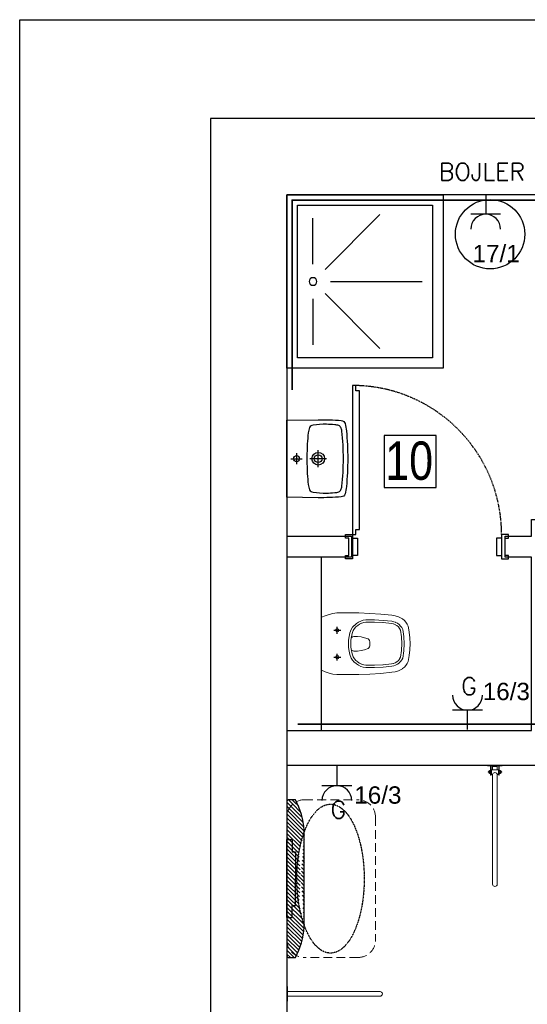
# Model space of a CAD drawing. Header units: millimetres. Extents: x -7934 to 14836, y -13910 to -10668.
# Tile 8 of 42: x -884 to -591, y -12982 to -12414. Entities that reach past the tile are written whole.
import ezdxf
from ezdxf.enums import TextEntityAlignment as Align

# ---------------------------------------------------------------- set-up
doc = ezdxf.new("R2010")
doc.units = ezdxf.units.MM
doc.linetypes.add('DASH', pattern=[0.75, 0.5, -0.25])
doc.linetypes.add('DASHED', pattern=[0.75, 0.5, -0.25])
doc.layers.add('A_Podkład', color=253, linetype='Continuous', transparency=0.4)
doc.layers.add('INSTAL', color=50, linetype='Continuous')
doc.layers.add('NIEBIESKA', color=4, linetype='Continuous')
doc.styles.add('Arial', font='arial.ttf', dxfattribs={"height": 25})
doc.styles.add('ROMANS wym', font='ROMANS.SHX', dxfattribs={"width": 0.75, "height": 25})

# ---------------------------------------------------------------- blocks, each defined once
blk = doc.blocks.new('podkład')
at = {"layer": 'A_Podkład'}
h = blk.add_hatch(dxfattribs=at)
h.set_pattern_fill('ANSI31', color=256, scale=0.5, angle=90, style=0)
h.set_pattern_definition([(135, (3682.3321, -1438.7964), (-1.122532, -1.122532), [])])
edge = h.paths.add_edge_path()
edge.add_line((44, -461), (44, -474))
edge.add_arc((54, -474), 10, 180, 243.3263)
edge.add_arc((3.61, -461.55), 50.64, 335.0234, 354.3456)
edge.add_line((54, -466.54), (54, -465.52))
edge.add_ellipse((69.1, -438.5), major_axis=(0, -42.95), ratio=0.452339, start_angle=591.0144, end_angle=668.9856, ccw=False)
edge.add_line((54, -411.48), (54, -410.46))
edge.add_arc((3.61, -415.45), 50.64, 5.6544, 24.9766)
edge.add_arc((54, -403), 10, 116.6737, 180)
edge.add_line((44, -403), (44, -416))
edge.add_line((44, -416), (47, -416))
edge.add_line((47, -416), (47, -423))
edge.add_line((47, -423), (49, -423))
edge.add_line((49, -423), (49, -438.5))
edge.add_line((49, -438.5), (49, -454))
edge.add_line((49, -454), (47, -454))
edge.add_line((47, -454), (47, -461))
edge.add_line((47, -461), (44, -461))
h.paths.add_polyline_path([(44, -474), (44, -483, 0.414214), (45, -484), (49, -484, 0.005829), (49.51, -482.94, -0.283567)])
h.paths.add_polyline_path([(44, -416), (44, -461), (47, -461), (47, -454), (49, -454), (49, -438.5), (49, -423), (47, -423), (47, -416)], flags=17)
edge = h.paths.add_edge_path(flags=17)
edge.add_ellipse((69.1, -438.5), major_axis=(0, -42.95), ratio=0.452339, start_angle=591.0144, end_angle=668.9856)
edge.add_line((54, -465.52), (54, -411.48))
h.paths.add_polyline_path([(45, -393, 0.414214), (44, -394), (44, -403, -0.283567), (49.51, -394.06, 0.005829), (49, -393)])
for p, q in [((44, -44), (134, -44)), ((44, -144), (44, -44)), ((134, -44), (134, -144)), ((50, -50), (128, -50)), ((50, -138), (50, -50)), ((128, -50), (128, -138)), ((66, -87), (97.63, -55.36)), ((59, -84), (59, -57.5)), ((69, -94), (122, -94)), ((66, -101), (97.63, -132.64)), ((59, -104), (59, -130.5)), ((128, -138), (50, -138)), ((134, -144), (44, -144)), ((100.01, -182.79), (100.01, -212.79)), ((130.01, -182.79), (100.01, -182.79)), ((130.01, -212.79), (130.01, -182.79)), ((49.5, -193.02), (49.5, -199.43)), ((62, -201.06), (62, -191.39)), ((46.29, -196.22), (52.71, -196.22)), ((66.84, -196.22), (57.17, -196.22)), ((100.01, -212.79), (130.01, -212.79)), ((64, -353), (64, -253))]:
    blk.add_line(p, q, dxfattribs=at)
at = {"layer": 'A_Podkład', "linetype": 'Continuous', "lineweight": 20}
for p, q in [((159.7, -373.35), (159.7, -373.02)), ((159.7, -373.02), (168.15, -373.02)), ((159.7, -373.35), (168.15, -373.35)), ((161.43, -378.85), (161.43, -373.35)), ((161.77, -378.85), (161.77, -373.35)), ((162.57, -373.84), (162.56, -375.64)), ((162.57, -373.84), (165.27, -373.84)), ((165.27, -373.84), (165.28, -375.64)), ((166.08, -378.85), (166.08, -373.35)), ((166.42, -378.85), (166.42, -373.35)), ((168.15, -373.35), (168.15, -373.02)), ((160.59, -376.31), (160.77, -376.31)), ((160.59, -377.66), (160.77, -377.66)), ((161.36, -376.18), (160.83, -376.18)), ((161.36, -376.59), (160.83, -376.59)), ((161.36, -377.39), (160.83, -377.39)), ((161.36, -377.79), (160.83, -377.79)), ((161.43, -377.87), (161.43, -376.1)), ((161.43, -376.39), (161.43, -377.59)), ((161.43, -378.85), (161.77, -378.85)), ((161.77, -375.72), (161.9, -375.72)), ((161.77, -378.25), (161.9, -378.25)), ((161.9, -375.64), (161.9, -378.34)), ((161.9, -375.64), (165.95, -375.64)), ((161.9, -378.34), (162.57, -378.34)), ((162.68, -377.95), (162.57, -378.34)), ((162.57, -378.34), (162.57, -441.68)), ((162.97, -377.62), (162.68, -377.95)), ((163.41, -377.4), (162.97, -377.62)), ((163.93, -377.33), (163.41, -377.4)), ((164.44, -377.4), (163.93, -377.33)), ((164.88, -377.62), (164.44, -377.4)), ((165.18, -377.95), (164.88, -377.62)), ((165.28, -378.34), (165.18, -377.95)), ((165.95, -378.34), (165.28, -378.34)), ((165.28, -378.34), (165.28, -441.68)), ((165.95, -375.64), (165.95, -378.34)), ((166.08, -375.72), (165.95, -375.72)), ((166.08, -378.25), (165.95, -378.25)), ((166.42, -378.85), (166.08, -378.85)), ((166.42, -377.87), (166.42, -376.1)), ((166.42, -376.39), (166.42, -377.59)), ((166.49, -376.18), (167.03, -376.18)), ((166.49, -376.59), (167.03, -376.59)), ((166.49, -377.39), (167.03, -377.39)), ((166.49, -377.79), (167.03, -377.79)), ((167.26, -376.31), (167.09, -376.31)), ((167.26, -377.66), (167.09, -377.66)), ((44.32, -500.77), (43.98, -500.77)), ((43.98, -500.77), (43.98, -509.22)), ((44.32, -500.77), (44.32, -509.22)), ((44.32, -503.64), (97.64, -503.64)), ((44.32, -509.22), (43.98, -509.22)), ((44.32, -506.35), (97.64, -506.35))]:
    blk.add_line(p, q, dxfattribs=at)
at = {"layer": 'A_Podkład'}
for points in [[(449, -1244), (904, -1244), (904, 0), (0, 0), (0, -1244), (252, -1244)], [(44, -353), (185, -353), (185, -253), (169.75, -253), (169.75, -241), (184, -241), (184, -241), (185, -241), (185, -231.25), (196, -231.25), (196, -250.62), (196, -353), (196, -353)], [(44, -353), (185, -353), (185, -253), (169.75, -253), (169.75, -241), (184, -241), (184, -241), (185, -241), (185, -231.25), (196, -231.25), (196, -250.62), (196, -353), (380, -353), (380, -264.25), (390, -264.25), (390, -359), (497, -359), (497, -369), (391, -369), (391, -369)], [(44, -241), (81.25, -241), (81.25, -253), (44, -253)], [(77.75, -252), (79.75, -252), (79.75, -242), (77.75, -242), (77.75, -240), (81.75, -240), (81.75, -242), (81.75, -254), (77.75, -254), (77.75, -252)], [(81.75, -242), (84.75, -242), (84.75, -252), (81.75, -252)], [(167.75, -242), (164.75, -242), (164.75, -252), (167.75, -252)], [(171.75, -252), (169.75, -252), (169.75, -242), (171.75, -242), (171.75, -240), (167.75, -240), (167.75, -242), (167.75, -254), (171.75, -254), (171.75, -252)], [(71.03, -295.22), (75.02, -295.22)], [(72.99, -297.25), (72.99, -293.27)], [(71.03, -310.73), (75.02, -310.73)], [(72.99, -312.73), (72.99, -308.75)], [(44, -373), (258, -373)], [(44, -373), (258, -373)], [(54, -466.54), (54, -410.46)], [(44, -416), (44, -461), (47, -461), (47, -454), (49, -454), (49, -438.5)], [(44, -461), (44, -416), (47, -416), (47, -423), (49, -423), (49, -438.5)]]:
    blk.add_lwpolyline(points, dxfattribs=at)
for points in [[(44, -1229), (860, -1229), (860, -44), (44, -44)], [(83.75, -240), (83.75, -237), (85.75, -237), (85.75, -157), (83.75, -157), (83.75, -154), (81.75, -154), (81.75, -240)]]:
    blk.add_lwpolyline(points, close=True, dxfattribs=at)
for points in [[(44, -196.22), (44, -174), (62, -173.72, -0.022418), (75.29, -174.18, -0.33438), (77.53, -175.96, -0.032866), (78.27, -180.17, -0.025259), (79.01, -196.22, -0.025259), (78.27, -212.28, -0.032866), (77.53, -216.49, -0.33438), (75.29, -218.27, -0.022418), (62, -218.72), (44, -218.45), (44, -196.22)], [(55.5, -196.22, 0.014903), (55.73, -204.83, 0.014241), (56.25, -211.12, 0.076583), (57.01, -214.22, 0.227108), (59.02, -215.55, 0.049924), (66.7, -216.05, 0.019997), (71.5, -215.81, 0.071818), (73.95, -215.29, 0.193992), (75.1, -214.14, 0.056141), (75.65, -212.16, 0.031566), (76.52, -196.22, 0.031566), (75.65, -180.28, 0.056141), (75.1, -178.31, 0.193992), (73.95, -177.16, 0.071818), (71.5, -176.64, 0.019997), (66.7, -176.4, 0.049924), (59.02, -176.9, 0.227108), (57.01, -178.23, 0.076583), (56.25, -181.33, 0.014241), (55.73, -187.62, 0.014903), (55.5, -196.22)], [(49, -393), (45, -393, 0.414214), (44, -394), (44, -483, 0.414214), (45, -484), (49, -484)]]:
    blk.add_lwpolyline(points, format="xyb", dxfattribs=at)
at = {"layer": 'A_Podkład', "lineweight": 15}
for points in [[(104.37, -286.54), (106.35, -286.87), (108.28, -287.43), (109.5, -287.95), (109.53, -287.96), (110.65, -288.63), (110.67, -288.65), (111.69, -289.49), (112.59, -290.46), (112.61, -290.49), (113.3, -291.6), (113.31, -291.63), (113.88, -292.83), (114.46, -296.15), (114.47, -296.24), (114.85, -299.57), (114.86, -299.66), (115.03, -302.97), (114.86, -306.32), (114.85, -306.41), (114.47, -309.76), (114.46, -309.85), (113.88, -313.17), (113.31, -314.35), (113.3, -314.37), (112.61, -315.46), (112.59, -315.49), (111.69, -316.51), (110.67, -317.35), (110.65, -317.37), (109.53, -318.04), (109.5, -318.05), (108.28, -318.57), (106.35, -319.1), (104.37, -319.46), (98.03, -320.11), (91.71, -320.52), (85.37, -320.77), (72.73, -320.77), (70.47, -320.44), (68.23, -319.93), (66.1, -319.21), (64, -318.31), (64, -287.69), (64.05, -287.69), (64, -287.69), (66.1, -286.79), (68.23, -286.07), (70.47, -285.51), (72.73, -285.17), (79.07, -285.17), (79.02, -285.17), (85.37, -285.2), (91.71, -285.46), (98.03, -285.89), (104.37, -286.54), (104.43, -286.54)], [(104.43, -290.05), (104.37, -290.05), (99.52, -289.5), (99.39, -289.49), (94.51, -289.18), (94.38, -289.18), (89.53, -289.23), (88.02, -289.44), (87.99, -289.44), (86.64, -289.91), (86.6, -289.93), (85.24, -290.57), (85.21, -290.58), (84.03, -291.35), (84, -291.37), (82.85, -292.37), (82.82, -292.4), (81.86, -293.46), (81.84, -293.48), (81.05, -294.75), (80.31, -296.73), (79.84, -298.79), (79.54, -300.87), (79.51, -302.97), (79.54, -305.11), (79.84, -307.21), (80.31, -309.27), (81.05, -311.25), (81.84, -312.47), (81.86, -312.49), (82.82, -313.6), (82.85, -313.63), (84, -314.61), (84.03, -314.63), (85.21, -315.42), (85.24, -315.43), (86.6, -316.07), (86.64, -316.09), (87.99, -316.5), (88.02, -316.51), (89.53, -316.77), (94.38, -316.77), (94.51, -316.77), (99.39, -316.51), (99.52, -316.5), (104.37, -315.95), (105.52, -315.74), (105.54, -315.73), (106.6, -315.37), (106.63, -315.35), (107.71, -314.79), (107.73, -314.78), (108.64, -314.11), (108.67, -314.09), (109.51, -313.25), (109.53, -313.22), (110.19, -312.31), (110.21, -312.29), (110.74, -311.25), (111.31, -307.14), (111.51, -302.97), (111.31, -298.86), (110.74, -294.75), (110.21, -293.68), (110.19, -293.66), (109.53, -292.78), (109.51, -292.75), (108.67, -291.88), (108.64, -291.86), (107.73, -291.17), (107.71, -291.16), (106.63, -290.65), (106.6, -290.63), (105.54, -290.27), (105.52, -290.26), (104.37, -290.05)], [(108.28, -287.43), (108.3, -287.43)], [(104.17, -291.34), (99.42, -290.79), (99.29, -290.77), (94.46, -290.52), (94.33, -290.52), (89.55, -290.52), (88.28, -290.72), (88.25, -290.73), (87.07, -291.15), (87.03, -291.16), (85.88, -291.72), (85.86, -291.74), (84.8, -292.38), (84.77, -292.39), (83.77, -293.26), (83.75, -293.29), (82.94, -294.23), (82.92, -294.25), (82.23, -295.32), (81.59, -297.14), (81.13, -299.07), (80.87, -301), (80.82, -302.97), (80.87, -304.9), (81.13, -306.88), (81.59, -308.75), (82.23, -310.6), (82.92, -311.7), (82.94, -311.72), (83.75, -312.63), (83.77, -312.66), (84.77, -313.5), (84.8, -313.52), (85.86, -314.21), (85.88, -314.23), (87.03, -314.79), (87.07, -314.8), (88.25, -315.17), (88.28, -315.18), (89.55, -315.38), (94.33, -315.38), (94.46, -315.38), (99.29, -315.12), (99.42, -315.11), (104.17, -314.58), (104.19, -314.58)], [(110.2, -303.03), (109.97, -299.04), (109.46, -295.14), (108.92, -294.17), (108.91, -294.15), (108.24, -293.28), (108.22, -293.26), (107.38, -292.52), (106.38, -291.98), (106.36, -291.97), (105.34, -291.55), (105.32, -291.54), (104.25, -291.34), (104.3, -291.34)], [(82.49, -307.21), (82.46, -307.21), (84.6, -307.21), (86.7, -306.96), (88.76, -306.49), (90.76, -305.75), (91.26, -305.37), (91.28, -305.36), (91.61, -304.83), (91.61, -304.81), (91.71, -304.18), (91.71, -301.82), (91.61, -301.19), (91.61, -301.17), (91.28, -300.61), (91.26, -300.6), (90.76, -300.23), (88.76, -299.51), (86.7, -299.04), (84.6, -298.79), (82.46, -298.79), (81.69, -299.04), (81.05, -299.51), (81.08, -299.51)], [(82.46, -298.79), (82.49, -298.79)], [(81.05, -306.44), (81.69, -306.96), (82.46, -307.21)], [(104.25, -314.58), (105.32, -314.35), (105.34, -314.35), (106.36, -313.97), (106.38, -313.96), (107.38, -313.38), (108.22, -312.66), (108.24, -312.64), (108.91, -311.8), (108.92, -311.78), (109.46, -310.81), (109.97, -306.88), (110.2, -302.92)], [(81.05, -311.25), (81.08, -311.25)], [(104.37, -315.95), (104.43, -315.95)], [(72.73, -320.77), (72.78, -320.77)], [(79.02, -320.77), (79.07, -320.77)], [(104.37, -319.46), (104.43, -319.46)], [(108.28, -318.57), (108.3, -318.57)]]:
    blk.add_lwpolyline(points, dxfattribs=at)
at = {"layer": 'A_Podkład', "linetype": 'DASHED', "lineweight": 0, "ltscale": 10}
blk.add_lwpolyline([(44, -474), (44, -403, -0.414214), (54, -393), (85, -393, -0.414214), (95, -403), (95, -474, -0.414214), (85, -484), (54, -484, -0.414214)], format="xyb", close=True, dxfattribs=at)
at = {"layer": 'A_Podkład'}
for centre, radius in [((161.14, -66.7), 20), ((62, -196.22), 3.65), ((49.5, -196.22), 1.75), ((62, -196.22), 2.25)]:
    blk.add_circle(centre, radius, dxfattribs=at)
at = {"layer": 'A_Podkład', "lineweight": 15}
for centre in [(72.99, -295.22), (72.99, -310.73)]:
    blk.add_circle(centre, 0.976, dxfattribs=at)
at = {"layer": 'A_Podkład', "linetype": 'DASHED'}
blk.add_arc((81.75, -240), 86, 0, 90, dxfattribs=at)
at = {"layer": 'A_Podkład', "linetype": 'Continuous', "lineweight": 20}
for centre, radius, start, end in [((160.59, -376.99), 0.676, 90, 270), ((161.08, -376.39), 0.327, 142.1208, 217.8792), ((161.96, -376.99), 1.2, 160.5286, 199.4714), ((161.08, -377.59), 0.327, 142.1208, 217.8792), ((161.11, -376.39), 0.327, 322.1208, 37.8792), ((160.23, -376.99), 1.2, 340.5286, 19.4714), ((161.11, -377.59), 0.327, 322.1208, 37.8792), ((166.75, -376.39), 0.327, 142.1208, 217.8792), ((167.62, -376.99), 1.2, 160.5286, 199.4714), ((166.75, -377.59), 0.327, 142.1208, 217.8792), ((166.77, -376.39), 0.327, 322.1208, 37.8792), ((165.89, -376.99), 1.2, 340.5286, 19.4714), ((166.77, -377.59), 0.327, 322.1208, 37.8792), ((167.26, -376.99), 0.676, 270, 90), ((163.93, -441.68), 1.35, 180, 0), ((97.64, -504.99), 1.35, 270, 90)]:
    blk.add_arc(centre, radius, start, end, dxfattribs=at)
at = {"layer": 'A_Podkład'}
for centre, start, end in [((3.61, -415.45), 5.6544, 26.3124), ((3.61, -461.55), 333.6876, 354.3456)]:
    blk.add_arc(centre, 50.64, start, end, dxfattribs=at)
at = {"layer": 'A_Podkład', "extrusion": (0, 0, -1)}
blk.add_ellipse((59, -94), major_axis=(-1.56, 1.56), ratio=1, start_param=2.356194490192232, end_param=8.639379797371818, dxfattribs=at)
at = {"layer": 'A_Podkład', "linetype": 'DASHED', "ltscale": 0.3, "extrusion": (0, 0, -1)}
blk.add_ellipse((69.1, -438.5), major_axis=(0, -42.95), ratio=0.452339, start_param=-6.283185, end_param=0, dxfattribs=at)
at = {"layer": 'A_Podkład', "linetype": 'Continuous', "style": 'Arial', "width": 0.8}
blk.add_text('10', height=22.129, dxfattribs=at).set_placement((100.71, -208.42))

msp = doc.modelspace()

# ---------------------------------------------------------------- block references
at = {"layer": 'A_Podkład', "linetype": 'DASH', "ltscale": 10}
msp.add_blockref('podkład', (-773.94, -12471, 0), dxfattribs=at)

# ---------------------------------------------------------------- next in the draw order: linework, layer by layer
at = {"layer": 'INSTAL', "color": 10}
for p, q in [((-615.38, -12515, 0), (-615.38, -12526.23, 0)), ((-606.8, -12526.23, 0), (-623.96, -12526.23, 0)), ((-617.25, -12812.31, 0), (-634.41, -12812.31, 0)), ((-625.83, -12823.55, 0), (-625.83, -12812.31, 0)), ((-701.17, -12844.66, 0), (-701.17, -12855.89, 0)), ((-692.59, -12855.89, 0), (-709.75, -12855.89, 0))]:
    msp.add_line(p, q, dxfattribs=at)
at = {"layer": 'INSTAL', "color": 140, "lineweight": 35}
msp.add_line((-723.71, -12820.36, 0), (78.9, -12820.36, 0), dxfattribs=at)
at = {"layer": 'INSTAL', "color": 140, "lineweight": 35, "elevation": 0}
msp.add_lwpolyline([(79.94, -12518), (-726.95, -12518), (-726.94, -12627.45)], dxfattribs=at)
at = {"layer": 'INSTAL', "color": 10}
for centre, start, end in [((-615.38, -12534.81, 0), 0, 180), ((-625.83, -12803.74, 0), 180, 0), ((-701.17, -12864.46, 0), 0, 180)]:
    msp.add_arc(centre, 8.58, start, end, dxfattribs=at)
at = {"layer": 'NIEBIESKA', "color": 5, "linetype": 'Continuous'}
msp.add_lwpolyline([(-884.04, -12413.95), (1073.5, -12413.95), (1073.5, -13826.45), (-884.04, -13826.45)], close=True, dxfattribs=at)

# ---------------------------------------------------------------- next in the draw order: texts
at = {"layer": 'INSTAL', "color": 30, "style": 'ROMANS wym'}
for s, p in [('BOJLER', (-642.42, -12506.66, 0)), ('G', (-629.44, -12803.47, 0)), ('G', (-704.78, -12874.73, 0))]:
    msp.add_text(s, height=10, dxfattribs=at).set_placement(p)
at = {"layer": 'INSTAL', "color": 7, "linetype": 'ByBlock', "style": 'Arial'}
for s, p in [('17/1', (-622.95, -12548.88)), ('16/3', (-617.06, -12801.51, 0)), ('16/3', (-691.12, -12861.25, 0))]:
    msp.add_text(s, height=10, dxfattribs=at).set_placement(p, align=Align.MIDDLE_LEFT)

doc.saveas('drawing.dxf')
